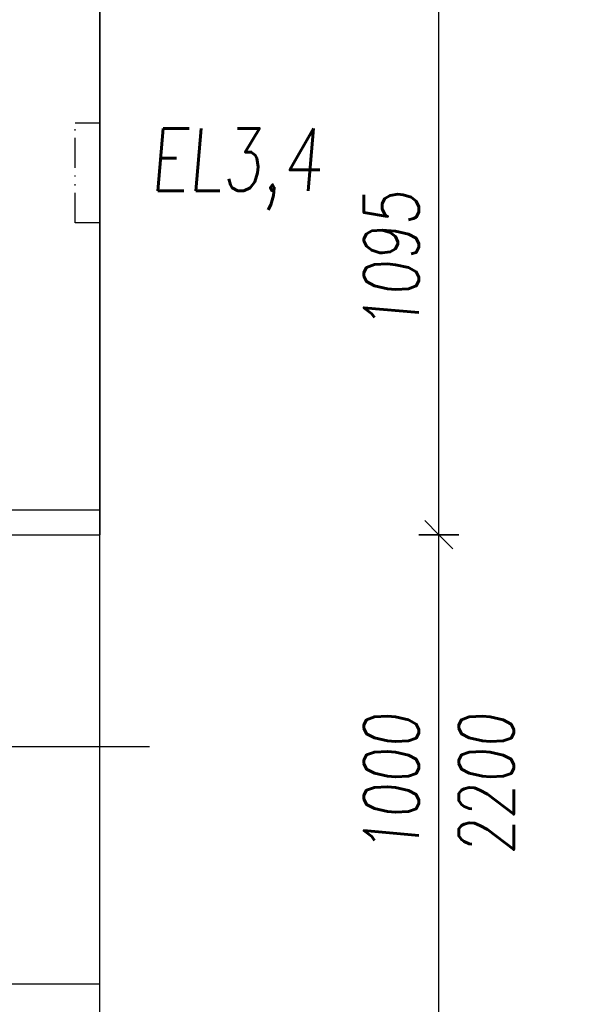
# Model space of a CAD drawing. Header units: millimetres. Extents: x 247761 to 294611, y 172579 to 236863.
# Tile 186 of 256: x 266700 to 267853, y 182389 to 184362. Entities that reach past the tile are written whole.
import ezdxf

# ---------------------------------------------------------------- set-up
doc = ezdxf.new("R2010")
doc.units = ezdxf.units.MM
doc.linetypes.add('ACAD_ISO12W100', pattern=[22, 12, -3, 0.5, -3, 0.5, -3])
for name, color, linetype in [('KOTY 50', 7, 'Continuous'), ('KOTY-DVERE', 8, 'Continuous'), ('NOVA', 240, 'Continuous'), ('NOVÁ TENKÁ', 240, 'Continuous'), ('PROSTUPY', 7, 'ACAD_ISO12W100'), ('ŽB', 3, 'Continuous')]:
    doc.layers.add(name, color=color, linetype=linetype)
doc.layers.add('PLOCHY_MISTNOSTI', color=180, linetype='Continuous', plot=False)
doc.layers.add('POMOCNA_ZU', color=200, linetype='Continuous', plot=False)
doc.layers.add('PROSTUPY_POPIS', color=7, linetype='ACAD_ISO12W100', true_color=0x00ff74)
doc.styles.add('CS-ROMANS', font='romans.shx', dxfattribs={"width": 0.75, "oblique": 5})
doc.dimstyles.new('A_KÓTA_50', dxfattribs={"dimtxt": 110, "dimasz": 2, "dimexe": 100, "dimexo": 1500, "dimgap": 40, "dimtad": 1, "dimrnd": 1, "dimdsep": 46, "dimtxsty": 'CS-ROMANS', "dimblk": 'KOT_CARA20', "dimcen": 45, "dimse1": 1, "dimse2": 1, "dimclrd": 256, "dimclre": 256, "dimclrt": 256, "dimadec": 0, "dimazin": 0, "dimtfac": 1, "dimtix": 1, "dimtmove": 2, "dimatfit": 3, "dimldrblk": 'OBLIQUE', "dimfxl": 0, "dimtolj": 1, "dimarcsym": 0})

# ---------------------------------------------------------------- blocks, each defined once
blk = doc.blocks.new('A$C651C2564')
at = {"layer": 'PROSTUPY', "ltscale": 5}
blk.add_lwpolyline([(9950, -6900), (9950, -7100), (9900, -7100), (9900, -6900)], close=True, dxfattribs=at)
at = {"layer": 'PROSTUPY_POPIS', "insert": (10395.1, -6992.3), "char_height": 125, "attachment_point": 6, "style": 'CS-ROMANS'}
blk.add_mtext('\\A1;EL3,4', dxfattribs=at)
blk = doc.blocks.new('PRESKLENE DVERE')
at = {"layer": 'NOVA'}
for p, q in [((-75, 975), (-75, 75)), ((-1050, 75), (-1725, 75)), ((-1050, 37.5), (-1725, 37.5)), ((-1725, 0), (-1050, 0))]:
    blk.add_line(p, q, dxfattribs=at)
for points in [[(-1800, 75), (-1725, 75), (-1725, 0), (-1800, 0)], [(-1050, 75), (-975, 75), (-975, 0), (-1050, 0)], [(-75, 75), (0, 75), (0, 0), (-75, 0)]]:
    blk.add_lwpolyline(points, close=True, dxfattribs=at)
at = {"layer": 'NOVA', "color": 1, "ltscale": 15, "true_color": 0xf00000}
blk.add_arc((-75, 75), 900, 90, 180, dxfattribs=at)
blk = doc.blocks.new('KOT_CARA20')
for p, q in [((0, 20), (0, -20)), ((0, 0), (14.14, 14.14)), ((0, 0), (-14.14, -14.14))]:
    blk.add_line(p, q)
blk = doc.blocks.new('*D382')
at = {"layer": 'Defpoints', "color": 0, "ltscale": 5, "transparency": 16777216}
for p in [(266860.5, 183330.3), (267539.5, 183330.3), (266860.5, 182330.3)]:
    blk.add_point(p, dxfattribs=at)
at = {"layer": 'KOTY 50', "lineweight": -2, "ltscale": 5, "transparency": 16777216}
blk.add_line((267539.5, 182332.3), (267539.5, 183328.3), dxfattribs=at)
at = {"layer": 'KOTY 50', "lineweight": -2, "ltscale": 5, "transparency": 16777216, "xscale": 2, "yscale": 2, "zscale": 2}
for p, rotation in [((267539.5, 183330.3), 90), ((267539.5, 182330.3), 270)]:
    blk.add_blockref('KOT_CARA20', p, dxfattribs=dict(at, rotation=rotation))
at = {"layer": 'KOTY 50', "ltscale": 5, "transparency": 16777216, "char_height": 110, "attachment_point": 5, "rotation": 90, "style": 'CS-ROMANS'}
for s, insert in [('\\A1;1000', (267444.5, 182830.3)), ('\\A1;2200', (267634.5, 182830.3))]:
    blk.add_mtext(s, dxfattribs=dict(at, insert=insert))
blk = doc.blocks.new('_OBLIQUE')
at = {"color": 0, "linetype": 'ByBlock', "ltscale": 15}
blk.add_line((-0.5, -0.5), (0.5, 0.5), dxfattribs=at)
blk = doc.blocks.new('*D383')
at = {"layer": 'Defpoints', "color": 0, "ltscale": 5, "transparency": 16777216}
for p in [(266860.5, 184425.3), (267539.5, 184425.3), (266860.5, 183330.3)]:
    blk.add_point(p, dxfattribs=at)
at = {"layer": 'KOTY 50', "lineweight": -2, "ltscale": 5, "transparency": 16777216}
blk.add_line((267539.5, 183332.3), (267539.5, 184423.3), dxfattribs=at)
at = {"layer": 'KOTY 50', "lineweight": -2, "ltscale": 5, "transparency": 16777216, "xscale": 2, "yscale": 2, "zscale": 2}
for p, rotation in [((267539.5, 184425.3), 90), ((267539.5, 183330.3), 270)]:
    blk.add_blockref('KOT_CARA20', p, dxfattribs=dict(at, rotation=rotation))
at = {"layer": 'KOTY 50', "ltscale": 5, "transparency": 16777216, "insert": (267444.5, 183877.8), "char_height": 110, "attachment_point": 5, "rotation": 90, "style": 'CS-ROMANS'}
blk.add_mtext('\\A1;1095', dxfattribs=at)

msp = doc.modelspace()

# ---------------------------------------------------------------- linework, layer by layer
at = {"layer": 'KOTY-DVERE'}
msp.add_line((266959.998, 182905.279), (265896.024, 182905.279), dxfattribs=at)
at = {"layer": 'NOVA'}
for p, q in [((266710.419, 183380.279), (266710.419, 183380.259)), ((266860.468, 183380.279), (266860.468, 183380.259))]:
    msp.add_line(p, q, dxfattribs=at)
for points in [[(266660.468, 183380.279), (266860.419, 183380.279)], [(266660.468, 183330.279), (266860.419, 183330.279)], [(266860.419, 182380.279), (266860.419, 183330.279)], [(266660.468, 182430.279), (266860.419, 182430.279)], [(266660.468, 182430.279), (266860.419, 182430.279)]]:
    msp.add_lwpolyline(points, dxfattribs=at)
at = {"layer": 'NOVÁ TENKÁ', "ltscale": 5}
msp.add_line((266860.419, 183380.279), (266860.419, 183330.279), dxfattribs=at)
at = {"layer": 'PLOCHY_MISTNOSTI', "ltscale": 5}
msp.add_lwpolyline([(266860.517, 191055.259), (269110.517, 191055.259), (269110.517, 181855.259), (266860.517, 181855.259)], close=True, dxfattribs=at)
at = {"layer": 'ŽB'}
for p, q in [((266860.517, 184415.259), (266860.517, 183380.267)), ((266660.468, 183380.259), (266860.468, 183380.259))]:
    msp.add_line(p, q, dxfattribs=at)

# ---------------------------------------------------------------- block references
at = {"layer": 'NOVA', "color": 1, "true_color": 0xf00000}
msp.add_blockref('PRESKLENE DVERE', (268860.517, 181717.759), dxfattribs=at)
at = {"layer": 'POMOCNA_ZU'}
msp.add_blockref('A$C651C2564', (256910.517, 191055.259), dxfattribs=at)

# ---------------------------------------------------------------- dimensions: what is measured, and where the dimension line sits
at = {"layer": 'KOTY 50', "ltscale": 5}
dim = msp.add_linear_dim(base=(267539.519, 184425.259), p1=(266860.517, 183330.279), p2=(266860.517, 184425.259), angle=90, dimstyle='A_KÓTA_50', dxfattribs=at)
dim.commit()
dim.dimension.update_dxf_attribs({"geometry": '*D383', "text_midpoint": (267444.519, 183877.769)})
dim = msp.add_linear_dim(base=(267539.519, 183330.279), p1=(266860.517, 182330.279), p2=(266860.517, 183330.279), angle=90, text='<>\\X2200', dimstyle='A_KÓTA_50', dxfattribs=at)
dim.commit()
dim.dimension.update_dxf_attribs({"geometry": '*D382', "text_midpoint": (267539.519, 182830.279)})

doc.saveas('drawing.dxf')
